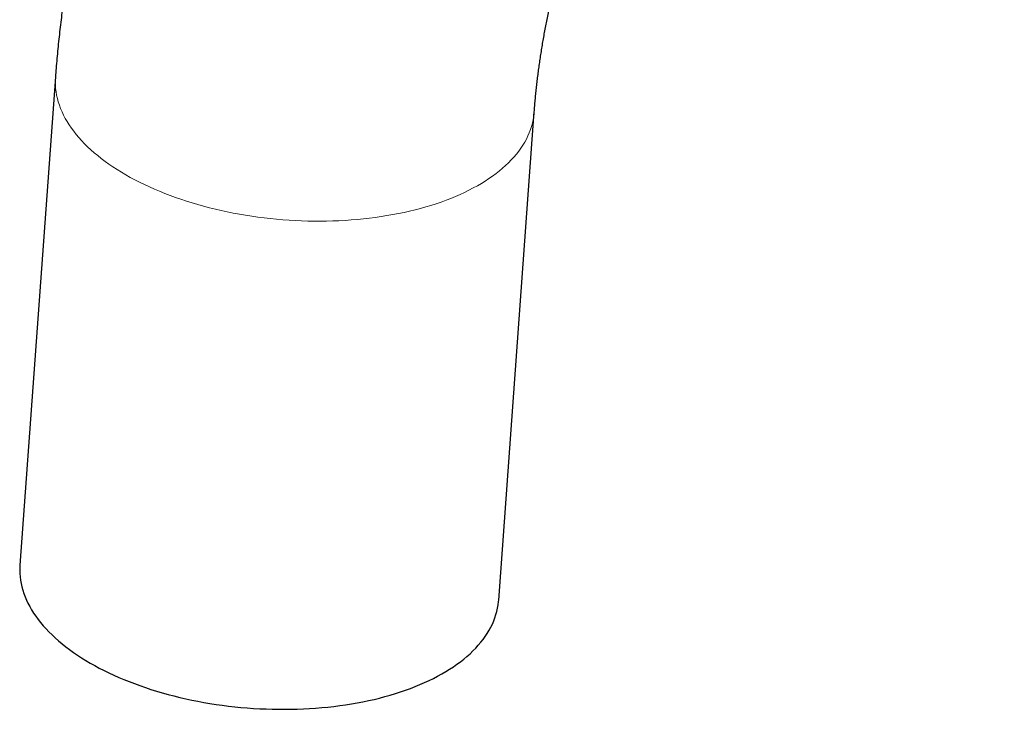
# Model space of a CAD drawing. Header units: millimetres. Extents: x 8 to 776, y 12 to 790.
# Tile 2 of 16: x 563 to 610, y 245 to 278. Entities that reach past the tile are written whole.
import ezdxf

# ---------------------------------------------------------------- set-up
doc = ezdxf.new("R2010")
doc.units = ezdxf.units.MM

msp = doc.modelspace()

# ---------------------------------------------------------------- linework, layer by layer
at = {"color": 7, "linetype": 'Continuous', "lineweight": 30}
for p, q in [((564.797, 275.437), (563.095, 252.086)), ((585.984, 250.418), (587.686, 273.769))]:
    msp.add_line(p, q, dxfattribs=at)
at = {"color": 8, "linetype": 'Continuous', "lineweight": 0, "flags": 128}
msp.add_lwpolyline([(564.797, 275.437), (564.792, 275.353), (564.788, 275.195), (564.793, 275.037), (564.805, 274.879), (564.825, 274.72), (564.853, 274.562), (564.889, 274.403), (564.933, 274.245), (564.984, 274.086), (565.043, 273.928), (565.11, 273.771), (565.184, 273.614), (565.266, 273.458), (565.356, 273.303), (565.452, 273.148), (565.557, 272.994), (565.668, 272.842), (565.787, 272.691), (565.913, 272.541), (566.046, 272.392), (566.187, 272.246), (566.334, 272.1), (566.487, 271.957), (566.648, 271.815), (566.815, 271.675), (566.988, 271.537), (567.168, 271.401), (567.354, 271.267), (567.547, 271.136), (567.745, 271.007), (567.949, 270.881), (568.158, 270.757), (568.373, 270.635), (568.594, 270.517), (568.82, 270.401), (569.051, 270.288), (569.287, 270.178), (569.527, 270.071), (569.772, 269.968), (570.022, 269.867), (570.276, 269.77), (570.534, 269.675), (570.796, 269.585), (571.061, 269.498), (571.33, 269.414), (571.603, 269.334), (571.879, 269.257), (572.157, 269.184), (572.439, 269.115), (572.723, 269.049), (573.009, 268.988), (573.298, 268.93), (573.589, 268.876), (573.881, 268.826), (574.176, 268.78), (574.471, 268.738), (574.768, 268.7), (575.066, 268.666), (575.365, 268.636), (575.664, 268.61), (575.963, 268.589), (576.263, 268.571), (576.563, 268.558), (576.863, 268.548), (577.162, 268.543), (577.46, 268.542), (577.758, 268.545), (578.055, 268.553), (578.35, 268.564), (578.644, 268.58), (578.936, 268.599), (579.227, 268.623), (579.515, 268.651), (579.801, 268.683), (580.085, 268.719), (580.366, 268.759), (580.644, 268.804), (580.92, 268.852), (581.192, 268.904), (581.46, 268.96), (581.725, 269.019), (581.987, 269.083), (582.244, 269.15), (582.497, 269.222), (582.746, 269.296), (582.991, 269.375), (583.231, 269.457), (583.466, 269.543), (583.696, 269.632), (583.921, 269.724), (584.141, 269.82), (584.355, 269.919), (584.564, 270.021), (584.767, 270.127), (584.964, 270.235), (585.156, 270.347), (585.341, 270.461), (585.52, 270.578), (585.692, 270.698), (585.858, 270.821), (586.018, 270.946), (586.171, 271.074), (586.317, 271.204), (586.456, 271.337), (586.588, 271.472), (586.713, 271.608), (586.831, 271.747), (586.941, 271.888), (587.045, 272.031), (587.14, 272.176), (587.229, 272.322), (587.31, 272.47), (587.383, 272.619), (587.448, 272.769), (587.506, 272.921), (587.557, 273.074), (587.599, 273.228), (587.634, 273.383), (587.661, 273.539), (587.68, 273.696), (587.686, 273.769)], dxfattribs=at)
at = {"color": 7, "linetype": 'Continuous', "lineweight": 30, "flags": 128}
msp.add_lwpolyline([(563.095, 252.086), (563.09, 252.002), (563.087, 251.845), (563.091, 251.686), (563.104, 251.528), (563.124, 251.369), (563.152, 251.211), (563.188, 251.052), (563.231, 250.894), (563.283, 250.735), (563.342, 250.577), (563.408, 250.42), (563.483, 250.263), (563.565, 250.107), (563.654, 249.952), (563.751, 249.797), (563.855, 249.644), (563.967, 249.491), (564.086, 249.34), (564.212, 249.19), (564.345, 249.041), (564.485, 248.895), (564.632, 248.749), (564.786, 248.606), (564.946, 248.464), (565.113, 248.324), (565.287, 248.186), (565.467, 248.05), (565.653, 247.916), (565.845, 247.785), (566.043, 247.656), (566.247, 247.53), (566.457, 247.406), (566.672, 247.284), (566.893, 247.166), (567.118, 247.05), (567.349, 246.937), (567.585, 246.827), (567.826, 246.72), (568.071, 246.617), (568.32, 246.516), (568.574, 246.419), (568.832, 246.324), (569.094, 246.234), (569.36, 246.147), (569.629, 246.063), (569.901, 245.983), (570.177, 245.906), (570.456, 245.833), (570.737, 245.764), (571.021, 245.698), (571.308, 245.637), (571.597, 245.579), (571.887, 245.525), (572.18, 245.475), (572.474, 245.429), (572.77, 245.387), (573.067, 245.349), (573.364, 245.315), (573.663, 245.285), (573.962, 245.259), (574.262, 245.238), (574.562, 245.22), (574.862, 245.207), (575.161, 245.197), (575.46, 245.192), (575.759, 245.191), (576.056, 245.194), (576.353, 245.202), (576.648, 245.213), (576.942, 245.229), (577.235, 245.248), (577.525, 245.272), (577.814, 245.3), (578.1, 245.332), (578.384, 245.368), (578.665, 245.408), (578.943, 245.453), (579.218, 245.501), (579.49, 245.553), (579.759, 245.609), (580.024, 245.668), (580.285, 245.732), (580.543, 245.799), (580.796, 245.871), (581.045, 245.945), (581.289, 246.024), (581.529, 246.106), (581.764, 246.192), (581.995, 246.281), (582.22, 246.373), (582.439, 246.469), (582.654, 246.568), (582.863, 246.67), (583.066, 246.776), (583.263, 246.884), (583.454, 246.996), (583.639, 247.11), (583.818, 247.227), (583.991, 247.347), (584.157, 247.47), (584.316, 247.595), (584.469, 247.723), (584.615, 247.853), (584.754, 247.986), (584.886, 248.121), (585.011, 248.257), (585.129, 248.396), (585.24, 248.537), (585.343, 248.68), (585.439, 248.825), (585.527, 248.971), (585.608, 249.119), (585.681, 249.268), (585.747, 249.418), (585.805, 249.57), (585.855, 249.723), (585.898, 249.877), (585.932, 250.032), (585.959, 250.188), (585.978, 250.345), (585.984, 250.418)], dxfattribs=at)
at = {"color": 7, "linetype": 'Continuous', "lineweight": 30}
for points, knots in [([(598.68, 330.61), (598.609, 330.569), (598.408, 330.453), (598.078, 330.258), (597.691, 330.025), (597.305, 329.787), (596.92, 329.546), (596.536, 329.301), (596.153, 329.051), (595.771, 328.798), (595.391, 328.541), (595.011, 328.28), (594.633, 328.015), (594.256, 327.746), (593.881, 327.473), (593.507, 327.197), (593.134, 326.917), (592.763, 326.634), (592.393, 326.346), (592.024, 326.056), (591.657, 325.761), (591.292, 325.464), (590.928, 325.163), (590.565, 324.858), (590.205, 324.55), (589.846, 324.239), (589.488, 323.924), (589.132, 323.606), (588.778, 323.285), (588.426, 322.961), (588.075, 322.634), (587.726, 322.303), (587.379, 321.97), (587.033, 321.633), (586.69, 321.293), (586.348, 320.951), (586.008, 320.605), (585.67, 320.257), (585.334, 319.906), (585, 319.552), (584.668, 319.195), (584.338, 318.836), (584.01, 318.473), (583.684, 318.108), (583.36, 317.741), (583.038, 317.37), (582.718, 316.998), (582.4, 316.622), (582.084, 316.245), (581.771, 315.864), (581.459, 315.482), (581.15, 315.096), (580.843, 314.709), (580.538, 314.319), (580.236, 313.927), (579.935, 313.533), (579.637, 313.136), (579.342, 312.737), (579.048, 312.336), (578.757, 311.933), (578.468, 311.528), (578.182, 311.121), (577.898, 310.711), (577.617, 310.3), (577.338, 309.887), (577.061, 309.472), (576.787, 309.055), (576.515, 308.636), (576.246, 308.215), (575.98, 307.793), (575.716, 307.368), (575.454, 306.942), (575.196, 306.515), (574.94, 306.085), (574.686, 305.655), (574.435, 305.222), (574.187, 304.788), (573.942, 304.353), (573.699, 303.916), (573.459, 303.477), (573.222, 303.037), (572.987, 302.596), (572.756, 302.154), (572.527, 301.71), (572.301, 301.265), (572.078, 300.819), (571.858, 300.371), (571.64, 299.923), (571.426, 299.473), (571.214, 299.022), (571.006, 298.57), (570.8, 298.117), (570.598, 297.663), (570.398, 297.208), (570.202, 296.752), (570.009, 296.296), (569.818, 295.838), (569.631, 295.38), (569.447, 294.921), (569.266, 294.461), (569.088, 294), (568.914, 293.539), (568.742, 293.077), (568.574, 292.614), (568.409, 292.151), (568.247, 291.688), (568.089, 291.224), (567.934, 290.759), (567.782, 290.294), (567.633, 289.828), (567.488, 289.363), (567.346, 288.897), (567.208, 288.43), (567.073, 287.963), (566.941, 287.496), (566.813, 287.029), (566.689, 286.562), (566.568, 286.095), (566.45, 285.627), (566.336, 285.16), (566.225, 284.692), (566.118, 284.225), (566.015, 283.757), (565.915, 283.29), (565.819, 282.823), (565.727, 282.356), (565.638, 281.889), (565.553, 281.422), (565.472, 280.956), (565.394, 280.49), (565.32, 280.025), (565.25, 279.56), (565.184, 279.095), (565.121, 278.631), (565.063, 278.167), (565.008, 277.704), (564.957, 277.242), (564.91, 276.78), (564.867, 276.319), (564.829, 275.871), (564.807, 275.578), (564.797, 275.437)], [0, 0, 0, 0, 0.004022, 0.011332, 0.018642, 0.025952, 0.033263, 0.040574, 0.047885, 0.055195, 0.062504, 0.069811, 0.077117, 0.084422, 0.091724, 0.099024, 0.106321, 0.113616, 0.120908, 0.128197, 0.135483, 0.142765, 0.150044, 0.15732, 0.164593, 0.171862, 0.179127, 0.186389, 0.193647, 0.200901, 0.208152, 0.215399, 0.222642, 0.229881, 0.237117, 0.24435, 0.251578, 0.258803, 0.266025, 0.273243, 0.280458, 0.28767, 0.294878, 0.302083, 0.309284, 0.316483, 0.323679, 0.330872, 0.338062, 0.345249, 0.352434, 0.359616, 0.366796, 0.373973, 0.381148, 0.388321, 0.395492, 0.40266, 0.409827, 0.416992, 0.424156, 0.431317, 0.438478, 0.445637, 0.452794, 0.459951, 0.467106, 0.474261, 0.481414, 0.488567, 0.495719, 0.502871, 0.510023, 0.517174, 0.524324, 0.531475, 0.538626, 0.545777, 0.552928, 0.560079, 0.567231, 0.574383, 0.581536, 0.58869, 0.595844, 0.603, 0.610156, 0.617314, 0.624473, 0.631633, 0.638795, 0.645959, 0.653124, 0.660291, 0.66746, 0.67463, 0.681803, 0.688979, 0.696156, 0.703336, 0.710518, 0.717703, 0.724891, 0.732082, 0.739275, 0.746471, 0.753671, 0.760873, 0.768079, 0.775288, 0.782501, 0.789716, 0.796936, 0.804159, 0.811386, 0.818616, 0.82585, 0.833088, 0.84033, 0.847575, 0.854825, 0.862078, 0.869336, 0.876597, 0.883862, 0.891132, 0.898405, 0.905682, 0.912963, 0.920247, 0.927536, 0.934828, 0.942123, 0.949422, 0.956725, 0.96403, 0.971339, 0.978651, 0.985965, 0.993282, 1, 1, 1, 1]), ([(587.686, 273.769), (587.689, 273.817), (587.7, 273.957), (587.719, 274.191), (587.744, 274.472), (587.773, 274.755), (587.803, 275.041), (587.837, 275.33), (587.873, 275.621), (587.913, 275.914), (587.955, 276.21), (587.999, 276.509), (588.047, 276.809), (588.098, 277.112), (588.151, 277.417), (588.207, 277.725), (588.266, 278.034), (588.329, 278.345), (588.394, 278.658), (588.461, 278.973), (588.532, 279.29), (588.606, 279.609), (588.683, 279.929), (588.762, 280.251), (588.845, 280.574), (588.93, 280.898), (589.018, 281.225), (589.11, 281.552), (589.204, 281.881), (589.301, 282.21), (589.401, 282.541), (589.504, 282.873), (589.61, 283.206), (589.719, 283.54), (589.83, 283.874), (589.945, 284.21), (590.062, 284.546), (590.182, 284.882), (590.305, 285.219), (590.431, 285.557), (590.56, 285.895), (590.691, 286.233), (590.825, 286.572), (590.962, 286.911), (591.102, 287.25), (591.244, 287.589), (591.389, 287.928), (591.537, 288.267), (591.687, 288.606), (591.84, 288.945), (591.996, 289.283), (592.154, 289.621), (592.315, 289.958), (592.478, 290.296), (592.643, 290.632), (592.811, 290.968), (592.982, 291.303), (593.155, 291.638), (593.33, 291.972), (593.508, 292.305), (593.688, 292.636), (593.87, 292.967), (594.054, 293.297), (594.241, 293.626), (594.43, 293.954), (594.621, 294.28), (594.814, 294.605), (595.009, 294.928), (595.206, 295.25), (595.405, 295.571), (595.606, 295.89), (595.809, 296.208), (596.014, 296.523), (596.22, 296.837), (596.429, 297.149), (596.639, 297.46), (596.851, 297.768), (597.064, 298.075), (597.279, 298.379), (597.496, 298.681), (597.714, 298.981), (597.933, 299.279), (598.154, 299.575), (598.376, 299.869), (598.6, 300.16), (598.825, 300.448), (599.051, 300.734), (599.278, 301.018), (599.507, 301.299), (599.736, 301.578), (599.967, 301.853), (600.198, 302.126), (600.43, 302.397), (600.663, 302.664), (600.897, 302.929), (601.132, 303.191), (601.367, 303.45), (601.604, 303.705), (601.84, 303.958), (602.077, 304.208), (602.315, 304.455), (602.553, 304.698), (602.791, 304.939), (603.03, 305.176), (603.269, 305.41), (603.508, 305.64), (603.747, 305.868), (603.986, 306.091), (604.225, 306.312), (604.464, 306.529), (604.703, 306.743), (604.942, 306.953), (605.181, 307.16), (605.419, 307.363), (605.657, 307.562), (605.894, 307.758), (606.131, 307.951), (606.368, 308.14), (606.604, 308.325), (606.839, 308.506), (607.073, 308.684), (607.306, 308.858), (607.539, 309.029), (607.771, 309.196), (608.001, 309.359), (608.231, 309.518), (608.459, 309.674), (608.687, 309.825), (608.912, 309.974), (609.137, 310.118), (609.36, 310.258), (609.582, 310.395), (609.802, 310.528), (609.993, 310.641), (610.11, 310.709), (610.154, 310.734)], [0, 0, 0, 0, 0.003857, 0.011214, 0.01858, 0.025954, 0.033339, 0.040733, 0.048137, 0.05555, 0.062972, 0.070404, 0.077846, 0.085297, 0.092756, 0.100225, 0.107703, 0.11519, 0.122686, 0.13019, 0.137703, 0.145224, 0.152753, 0.160291, 0.167836, 0.175389, 0.18295, 0.190518, 0.198093, 0.205676, 0.213265, 0.220861, 0.228464, 0.236073, 0.243688, 0.25131, 0.258937, 0.266569, 0.274207, 0.281851, 0.289499, 0.297152, 0.30481, 0.312473, 0.320139, 0.32781, 0.335484, 0.343163, 0.350844, 0.358529, 0.366217, 0.373908, 0.381602, 0.389298, 0.396996, 0.404696, 0.412398, 0.420102, 0.427807, 0.435514, 0.443222, 0.45093, 0.458639, 0.466349, 0.474059, 0.481768, 0.489478, 0.497187, 0.504896, 0.512604, 0.520311, 0.528016, 0.53572, 0.543423, 0.551123, 0.558822, 0.566518, 0.574212, 0.581904, 0.589592, 0.597277, 0.60496, 0.612638, 0.620314, 0.627985, 0.635652, 0.643315, 0.650974, 0.658628, 0.666277, 0.673921, 0.68156, 0.689193, 0.696821, 0.704444, 0.71206, 0.71967, 0.727273, 0.734871, 0.742461, 0.750045, 0.757621, 0.76519, 0.772752, 0.780307, 0.787853, 0.795392, 0.802922, 0.810445, 0.817959, 0.825464, 0.832961, 0.840449, 0.847929, 0.855399, 0.86286, 0.870312, 0.877755, 0.885188, 0.892612, 0.900026, 0.907431, 0.914826, 0.922212, 0.929588, 0.936954, 0.944311, 0.951658, 0.958996, 0.966324, 0.973643, 0.980952, 0.988253, 0.995544, 1, 1, 1, 1])]:
    msp.add_open_spline(points, degree=3, knots=knots, dxfattribs=at)

doc.saveas('drawing.dxf')
